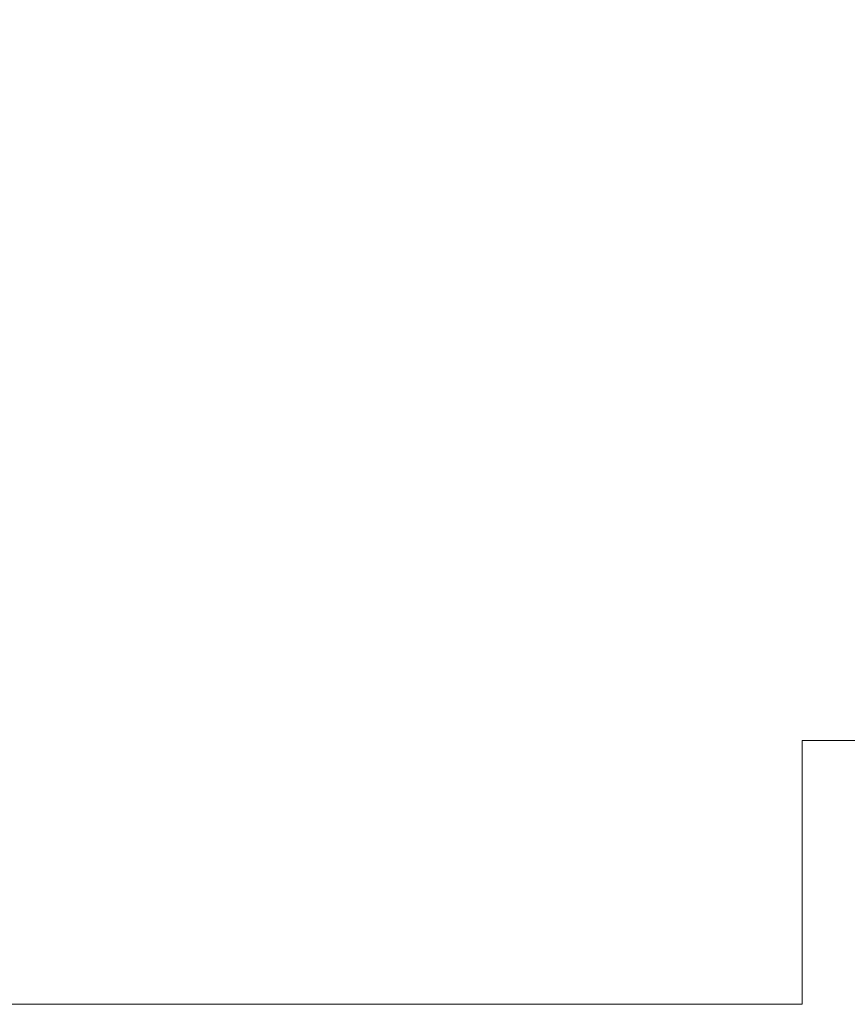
# Model space of a CAD drawing. Extents: x 23 to 884, y 6 to 258.
# Tile 5 of 11: x 219 to 346, y 6 to 157. Entities that reach past the tile are written whole.
import ezdxf

# ---------------------------------------------------------------- set-up
doc = ezdxf.new("R2010")
doc.units = 0
doc.header["$MEASUREMENT"] = 0
doc.linetypes.add('Wisdot7', pattern=[0.2875, 0.125, -0.05, 0.0625, -0.05])
doc.layers.add('B_ANNO_NOPLOT', color=47, linetype='Continuous', lineweight=18, plot=False)
doc.layers.add('B_ANNO_TEXT', color=7, linetype='Continuous', lineweight=18)
doc.styles.get("Standard").update_dxf_attribs({"font": 'calibri.ttf'})

# ---------------------------------------------------------------- blocks, each defined once
blk = doc.blocks.new('*U65')
at = {"layer": 'B_ANNO_NOPLOT', "flags": 128}
blk.add_lwpolyline([(15.35, -307.15), (15.35, -55.15), (339.28, -55.15), (339.28, -68.3), (393.35, -68.3), (393.35, -266.65), (331.92, -266.65), (331.92, -307.15)], close=True, dxfattribs=at)
blk = doc.blocks.new('*U138')
at = {"layer": 'B_ANNO_NOPLOT', "flags": 128}
blk.add_lwpolyline([(15.35, -307.15), (15.35, -55.15), (339.28, -55.15), (339.28, -68.3), (393.35, -68.3), (393.35, -266.65), (331.92, -266.65), (331.92, -307.15)], close=True, dxfattribs=at)
blk = doc.blocks.new('*U46')
at = {"layer": 'B_ANNO_NOPLOT', "flags": 128}
blk.add_lwpolyline([(22.5055, -324.5589), (22.5055, -72.5589), (346.4331, -72.5589), (346.4331, -85.7037), (400.5055, -85.7037), (400.5055, -284.0592), (339.0762, -284.0592), (339.0762, -324.5589)], close=True, dxfattribs=at)
at = {"layer": 'B_ANNO_TEXT'}
for tag, p in [('BN2', (271.4017, -121.9246)), ('BN3', (271.3917, -124.4304))]:
    blk.add_attdef(tag, p, '', height=1.5, dxfattribs=at)
blk.add_attdef('BN4', (269.9976, -140.0074), '', height=1.5, rotation=90, dxfattribs=at)

msp = doc.modelspace()

# ---------------------------------------------------------------- block references
at = {"linetype": 'Wisdot7'}
for name in ['*U65', '*U138']:
    msp.add_blockref(name, (7.15, 313.15), dxfattribs=at)

# ---------------------------------------------------------------- next in the draw order: block references
msp.add_blockref('*U46', (0, 330.56), dxfattribs=at)

doc.saveas('drawing.dxf')
